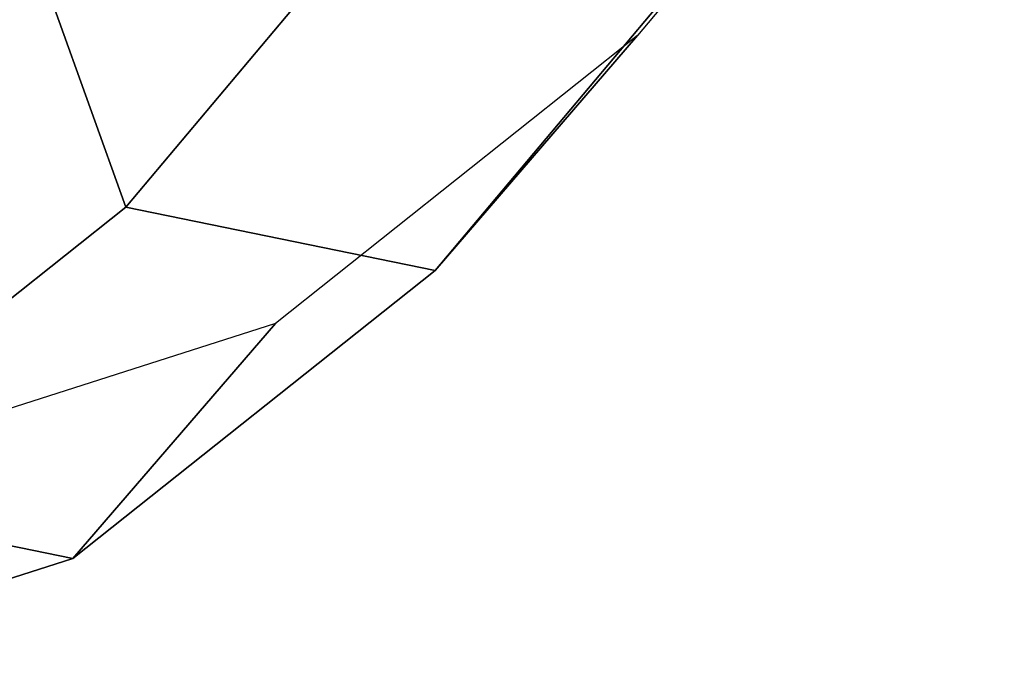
# Model space of a CAD drawing. Header units: inches. Extents: x 0 to 44.3, y -37.9 to 0.3.
# Tile 181 of 256: x 24.5168 to 24.5329, y -37.7822 to -37.7717. Entities that reach past the tile are written whole.
import ezdxf

# ---------------------------------------------------------------- set-up
doc = ezdxf.new("R2010")
doc.units = ezdxf.units.IN
doc.header["$LTSCALE"] = 0.03937
doc.header["$MEASUREMENT"] = 0
doc.layers.add('A-FURN-3-STITCH', color=15, linetype='Continuous')

msp = doc.modelspace()

# ---------------------------------------------------------------- meshes
at = {"layer": 'A-FURN-3-STITCH'}
mesh = msp.add_polyface(dxfattribs=at)
corners = [(24.547727, -37.740195, 32.713054), (24.540323, -37.753647, 32.677094), (24.537008, -37.757491, 32.678258), (24.545201, -37.73965, 32.713376), (24.533371, -37.764244, 32.640103), (24.530056, -37.768088, 32.641268), (24.531947, -37.756455, 32.678913), (24.54014, -37.738614, 32.714031), (24.526912, -37.771921, 32.602311), (24.523597, -37.775765, 32.603475), (24.524994, -37.767052, 32.641922), (24.5302, -37.751576, 32.678403), (24.537604, -37.738124, 32.714364), (24.520987, -37.776631, 32.563949), (24.517672, -37.780474, 32.565113), (24.518536, -37.774729, 32.60413), (24.523248, -37.762173, 32.641413), (24.515632, -37.778343, 32.525254), (24.512317, -37.782187, 32.526418), (24.512611, -37.779438, 32.565768), (24.516789, -37.76985, 32.60362), (24.510881, -37.777049, 32.486463), (24.508341, -37.77658, 32.4868), (24.507256, -37.781151, 32.527072), (24.510864, -37.774559, 32.565258), (24.50328, -37.775544, 32.487455), (24.50551, -37.776272, 32.526563), (24.500758, -37.774977, 32.487773)]
mesh.append_faces([[corners[k] for k in face] for face in [(0, 1, 2, 3), (1, 4, 5, 2), (3, 2, 6, 7), (4, 8, 9, 5), (2, 5, 10, 6), (7, 6, 11, 12), (8, 13, 14, 9), (5, 9, 15, 10), (6, 10, 16, 11), (13, 17, 18, 14), (9, 14, 19, 15), (10, 15, 20, 16), (17, 21, 22, 18), (14, 18, 23, 19), (15, 19, 24, 20), (18, 22, 25, 23), (19, 23, 26, 24), (23, 25, 27, 26)]])

doc.saveas('drawing.dxf')
